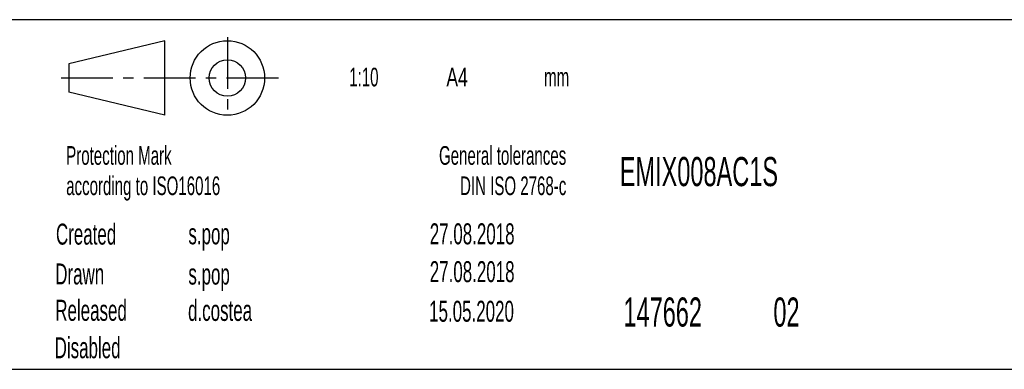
# Model space of a CAD drawing. Extents: x 5 to 297, y -3 to 205.
# Tile 22 of 38: x 169 to 254, y 5 to 35. Entities that reach past the tile are written whole.
import ezdxf

# ---------------------------------------------------------------- set-up
doc = ezdxf.new("R2010")
doc.units = 0
doc.linetypes.add('CENTER', pattern=[10.16, 6.35, -1.27, 1.27, -1.27])
doc.layers.get('0').update_dxf_attribs({"linetype": 'CONTINUOUS'})
doc.styles.add('SLDTEXTSTYLE0', font='TXT', dxfattribs={"width": 0.605})
doc.styles.add('SLDTEXTSTYLE1', font='TXT', dxfattribs={"width": 0.7})

# ---------------------------------------------------------------- blocks, each defined once
blk = doc.blocks.new('BLOCK1')
at = {"color": 7, "linetype": 'CENTER'}
for p, q in [((20.41, 10), (20.41, 0)), ((0, 4.98), (27, 4.98))]:
    blk.add_line(p, q, dxfattribs=at)
at = {"color": 7, "linetype": 'CONTINUOUS'}
for p, q in [((12.72, 9.53), (0.93, 6.72)), ((12.72, 0.43), (12.72, 9.53)), ((0.93, 6.72), (0.93, 3.24)), ((12.72, 0.43), (0.93, 3.24))]:
    blk.add_line(p, q, dxfattribs=at)
for radius in [4.57, 2.24]:
    blk.add_circle((20.41, 4.98), radius, dxfattribs=at)
blk = doc.blocks.new('SW_NOTE_0_1')
at = {"color": 0, "linetype": 'CONTINUOUS', "char_height": 1.6, "attachment_point": 1, "style": 'SLDTEXTSTYLE0'}
for s, insert in [('Protection Mark', (0, 2.063)), ('according to ISO16016', (0, -0.537))]:
    blk.add_mtext(s, dxfattribs=dict(at, insert=insert))
blk = doc.blocks.new('SW_NOTE_0_3')
at = {"color": 0, "linetype": 'CONTINUOUS', "char_height": 1.6, "attachment_point": 3, "style": 'SLDTEXTSTYLE0'}
for s, insert in [('General tolerances', (18.25, 2.063)), ('DIN ISO 2768-c', (18.258, -0.537))]:
    blk.add_mtext(s, dxfattribs=dict(at, insert=insert))

msp = doc.modelspace()

# ---------------------------------------------------------------- linework, layer by layer
at = {"color": 7, "linetype": 'CONTINUOUS'}
for p, q in [((292, 35), (148.5, 35)), ((5, 5), (292, 5))]:
    msp.add_line(p, q, dxfattribs=at)

# ---------------------------------------------------------------- block references
at = {"color": 7, "linetype": 'CONTINUOUS', "xscale": 0.7, "yscale": 0.7, "zscale": 0.7}
msp.add_blockref('BLOCK1', (172.849, 26.514), dxfattribs=at)
at = {"color": 7, "linetype": 'CONTINUOUS'}
for name, p in [('SW_NOTE_0_1', (173.281, 22.087)), ('SW_NOTE_0_3', (198.014, 22.087))]:
    msp.add_blockref(name, p, dxfattribs=at)

# ---------------------------------------------------------------- texts
for s, insert, char_height, attachment_point, style in [('1:10', (197.608, 30.878), 1.6, 1, 'SLDTEXTSTYLE0'), ('A4', (205.963, 30.878), 1.6, 1, 'SLDTEXTSTYLE1'), ('mm', (216.517, 30.874), 1.6, 3, 'SLDTEXTSTYLE0'), ('EMIX008AC1S', (220.865, 23.217), 2.5, 1, 'SLDTEXTSTYLE0'), ('Created', (172.403, 17.5), 1.8, 1, 'SLDTEXTSTYLE0'), ('s.pop', (183.786, 17.524), 1.8, 1, 'SLDTEXTSTYLE0'), ('27.08.2018', (204.534, 17.524), 1.8, 1, 'SLDTEXTSTYLE0'), ('Drawn', (172.339, 14.081), 1.8, 1, 'SLDTEXTSTYLE0'), ('s.pop', (183.786, 14.069), 1.8, 1, 'SLDTEXTSTYLE0'), ('27.08.2018', (204.534, 14.279), 1.8, 1, 'SLDTEXTSTYLE0'), ('Released', (172.345, 10.96), 1.8, 1, 'SLDTEXTSTYLE0'), ('d.costea', (183.756, 10.952), 1.8, 1, 'SLDTEXTSTYLE0'), ('147662', (221.182, 11.164), 2.5, 1, 'SLDTEXTSTYLE0'), ('02', (234.07, 11.16), 2.5, 1, 'SLDTEXTSTYLE0'), ('15.05.2020', (204.479, 10.879), 1.8, 1, 'SLDTEXTSTYLE0'), ('Disabled', (172.29, 7.748), 1.8, 1, 'SLDTEXTSTYLE0')]:
    msp.add_mtext(s, dxfattribs=dict(at, insert=insert, char_height=char_height, attachment_point=attachment_point, style=style))

doc.saveas('drawing.dxf')
